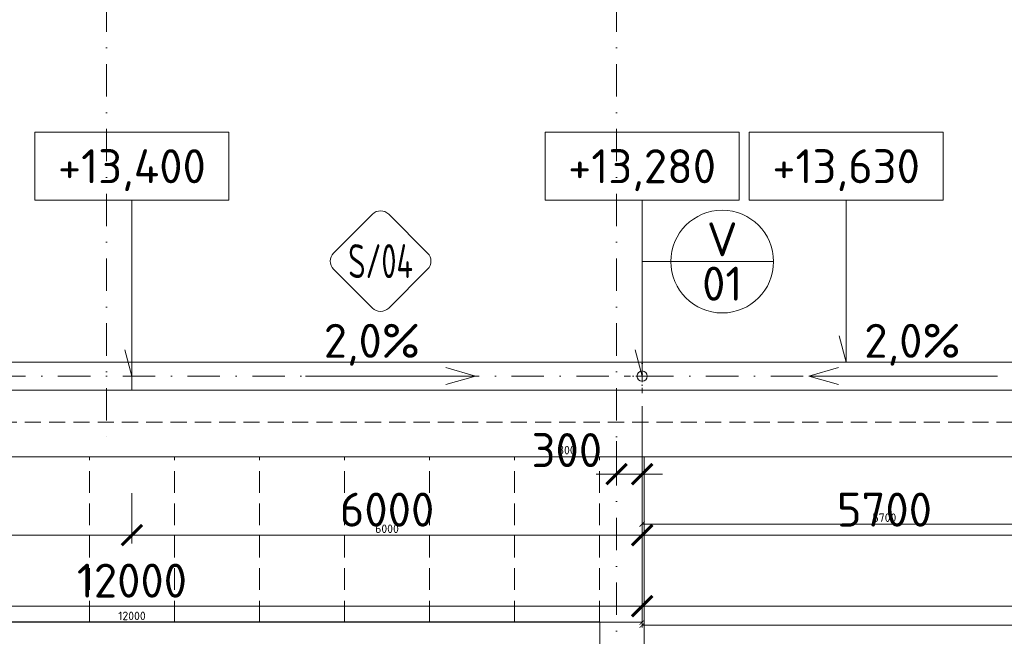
# Model space of a CAD drawing. Header units: millimetres. Extents: x -916886 to 3713765, y -2985421 to 1675785.
# Tile 144 of 256: x 131530 to 143110, y 174240 to 181491. Entities that reach past the tile are written whole.
import ezdxf
from ezdxf import colors
from ezdxf.entities.mleader import LeaderData, LeaderLine
from ezdxf.enums import TextEntityAlignment as Align
from ezdxf.math import Vec2, Vec3

# ---------------------------------------------------------------- set-up
doc = ezdxf.new("R2010")
doc.units = ezdxf.units.MM
for name, pattern in [('CENTERX2', [101.6, 63.5, -12.7, 12.7, -12.7]), ('DASHDOT', [25.4, 12.7, -6.35, 0, -6.35]), ('ČÁRKOVANÁ', [19.05, 12.7, -6.35])]:
    doc.linetypes.add(name, pattern=pattern)
doc.layers.get('Defpoints').update_dxf_attribs({"color": 8})
for name, color, linetype, lineweight in [('A99_N_kce-pohl', 1, 'Continuous', 9), ('A99_N_koty-200', 5, 'Continuous', 5), ('A99_N_koty-200 @ 200', 5, 'Continuous', 5), ('A99_N_koty-200 @ 50 (2)', 5, 'Continuous', 5), ('A99_N_koty-vysk', 160, 'Continuous', 9), ('A99_N_txt-popis-50 @ 200', 240, 'Continuous', 9), ('A99_N_znaceni 200', 5, 'Continuous', 5), ('A99_S_osy', 1, 'CENTERX2', 5)]:
    doc.layers.add(name, color=color, linetype=linetype, lineweight=lineweight)
doc.styles.add('A99_kota', font='isocpeur.ttf', dxfattribs={"height": 2})
doc.styles.add('A99_popis', font='isocpeur.ttf')
doc.styles.add('ad_popis 100', font='isocpeur.ttf', dxfattribs={"height": 200})
doc.dimstyles.new('A99_kota_200 new', dxfattribs={"dimscale": 200, "dimtxt": 2, "dimasz": 1.2, "dimexe": 0.5, "dimexo": 1.5, "dimgap": 0.5, "dimtad": 1, "dimdec": 0, "dimzin": 3, "dimdsep": 46, "dimtxsty": 'A99_kota', "dimblk": 'ARCHTICK', "dimcen": 2.5, "dimazin": 2, "dimtfac": 0.75, "dimtdec": 0, "dimtix": 1, "dimtmove": 2, "dimatfit": 0, "dimfxl": 0, "dimtolj": 1, "dimtzin": 0, "dimlwd": 5, "dimlwe": 5, "dimarcsym": 0})

# ---------------------------------------------------------------- blocks, each defined once
blk = doc.blocks.new('_ArchTick')
at = {"color": 0, "linetype": 'ByBlock', "const_width": 0.15}
blk.add_lwpolyline([(-0.5, -0.5), (0.5, 0.5)], dxfattribs=at)
blk = doc.blocks.new('*D3750')
at = {"layer": 'A99_N_koty-200', "color": 0, "linetype": 'Continuous', "lineweight": 5, "transparency": 16777216}
for p, q in [((138850, 176947.5), (138850, 176047.5)), ((138550, 176535), (138550, 176047.5)), ((138550, 176147.5), (138310, 176147.5)), ((138550, 176147.5), (138850, 176147.5)), ((138850, 176147.5), (139090, 176147.5))]:
    blk.add_line(p, q, dxfattribs=at)
at = {"layer": 'Defpoints', "color": 0, "linetype": 'Continuous', "lineweight": 0, "transparency": 16777216}
for p in [(138850, 177300), (138550, 176835), (138850, 176147.5)]:
    blk.add_point(p, dxfattribs=at)
at = {"layer": 'A99_N_koty-200', "color": 0, "linetype": 'Continuous', "lineweight": 5, "transparency": 16777216, "xscale": 240, "yscale": 240, "zscale": 240}
blk.add_blockref('_ArchTick', (138550, 176147.5), dxfattribs=at)
at = {"layer": 'A99_N_koty-200', "color": 0, "linetype": 'Continuous', "lineweight": 5, "transparency": 16777216, "xscale": 240, "yscale": 240, "zscale": 240, "rotation": 180}
blk.add_blockref('_ArchTick', (138850, 176147.5), dxfattribs=at)
at = {"layer": 'A99_N_koty-200', "color": 0, "linetype": 'Continuous', "transparency": 16777216, "insert": (137965, 176430), "char_height": 400, "attachment_point": 5, "style": 'A99_kota'}
blk.add_mtext('\\A1;300', dxfattribs=at)
blk = doc.blocks.new('*D3751')
at = {"layer": 'A99_N_koty-200', "color": 0, "linetype": 'Continuous', "lineweight": 5, "transparency": 16777216}
for p, q in [((138550, 176347.5), (138550, 176122.5)), ((138850, 176347.5), (138850, 176122.5)), ((138550, 176147.5), (138490, 176147.5)), ((138550, 176147.5), (138850, 176147.5)), ((138850, 176147.5), (138910, 176147.5))]:
    blk.add_line(p, q, dxfattribs=at)
at = {"layer": 'Defpoints', "color": 0, "linetype": 'Continuous', "lineweight": 0, "transparency": 16777216}
for p in [(138850, 177300), (138550, 176835), (138850, 176147.5)]:
    blk.add_point(p, dxfattribs=at)
at = {"layer": 'A99_N_koty-200', "color": 0, "linetype": 'Continuous', "lineweight": 5, "transparency": 16777216, "xscale": 60, "yscale": 60, "zscale": 60}
blk.add_blockref('_ArchTick', (138550, 176147.5), dxfattribs=at)
at = {"layer": 'A99_N_koty-200', "color": 0, "linetype": 'Continuous', "lineweight": 5, "transparency": 16777216, "xscale": 60, "yscale": 60, "zscale": 60, "rotation": 180}
blk.add_blockref('_ArchTick', (138850, 176147.5), dxfattribs=at)
at = {"layer": 'A99_N_koty-200', "color": 0, "linetype": 'Continuous', "transparency": 16777216, "insert": (137965, 176430), "char_height": 100, "attachment_point": 5, "style": 'A99_kota'}
blk.add_mtext('\\A1;300', dxfattribs=at)
blk = doc.blocks.new('*D3753')
at = {"layer": 'A99_N_koty-200', "color": 0, "linetype": 'Continuous', "lineweight": 5, "transparency": 16777216}
for p, q in [((126850, 175395), (126850, 174495)), ((138850, 175395), (138850, 174495)), ((126850, 174595), (138850, 174595))]:
    blk.add_line(p, q, dxfattribs=at)
at = {"layer": 'Defpoints', "color": 0, "linetype": 'Continuous', "lineweight": 0, "transparency": 16777216}
for p in [(126850, 177300), (138850, 176835), (138850, 174595)]:
    blk.add_point(p, dxfattribs=at)
at = {"layer": 'A99_N_koty-200', "color": 0, "linetype": 'Continuous', "lineweight": 5, "transparency": 16777216, "xscale": 240, "yscale": 240, "zscale": 240, "rotation": 180}
blk.add_blockref('_ArchTick', (126850, 174595), dxfattribs=at)
at = {"layer": 'A99_N_koty-200', "color": 0, "linetype": 'Continuous', "lineweight": 5, "transparency": 16777216, "xscale": 240, "yscale": 240, "zscale": 240}
blk.add_blockref('_ArchTick', (138850, 174595), dxfattribs=at)
at = {"layer": 'A99_N_koty-200', "color": 0, "linetype": 'Continuous', "transparency": 16777216, "insert": (132850, 174895), "char_height": 400, "attachment_point": 5, "style": 'A99_kota'}
blk.add_mtext('\\A1;12000', dxfattribs=at)
blk = doc.blocks.new('*D3754')
at = {"layer": 'A99_N_koty-200', "color": 0, "linetype": 'Continuous', "lineweight": 5, "transparency": 16777216}
for p, q in [((126850, 174605), (126850, 174380)), ((138850, 174605), (138850, 174380)), ((126850, 174405), (138850, 174405))]:
    blk.add_line(p, q, dxfattribs=at)
at = {"layer": 'Defpoints', "color": 0, "linetype": 'Continuous', "lineweight": 0, "transparency": 16777216}
for p in [(126850, 177300), (138850, 176835), (138850, 174405)]:
    blk.add_point(p, dxfattribs=at)
at = {"layer": 'A99_N_koty-200', "color": 0, "linetype": 'Continuous', "lineweight": 5, "transparency": 16777216, "xscale": 60, "yscale": 60, "zscale": 60, "rotation": 180}
blk.add_blockref('_ArchTick', (126850, 174405), dxfattribs=at)
at = {"layer": 'A99_N_koty-200', "color": 0, "linetype": 'Continuous', "lineweight": 5, "transparency": 16777216, "xscale": 60, "yscale": 60, "zscale": 60}
blk.add_blockref('_ArchTick', (138850, 174405), dxfattribs=at)
at = {"layer": 'A99_N_koty-200', "color": 0, "linetype": 'Continuous', "transparency": 16777216, "insert": (132850, 174480), "char_height": 100, "attachment_point": 5, "style": 'A99_kota'}
blk.add_mtext('\\A1;12000', dxfattribs=at)
blk = doc.blocks.new('*D3756')
at = {"layer": 'A99_N_koty-200', "color": 0, "linetype": 'Continuous', "lineweight": 5, "transparency": 16777216}
for p, q in [((132850, 175925), (132850, 175330)), ((138850, 175925), (138850, 175330)), ((138850, 175430), (132850, 175430))]:
    blk.add_line(p, q, dxfattribs=at)
at = {"layer": 'Defpoints', "color": 0, "linetype": 'Continuous', "lineweight": 0, "transparency": 16777216}
for p in [(132850, 176225), (138850, 176225), (132850, 175430)]:
    blk.add_point(p, dxfattribs=at)
at = {"layer": 'A99_N_koty-200', "color": 0, "linetype": 'Continuous', "lineweight": 5, "transparency": 16777216, "xscale": 240, "yscale": 240, "zscale": 240, "rotation": 180}
blk.add_blockref('_ArchTick', (132850, 175430), dxfattribs=at)
at = {"layer": 'A99_N_koty-200', "color": 0, "linetype": 'Continuous', "lineweight": 5, "transparency": 16777216, "xscale": 240, "yscale": 240, "zscale": 240}
blk.add_blockref('_ArchTick', (138850, 175430), dxfattribs=at)
at = {"layer": 'A99_N_koty-200', "color": 0, "linetype": 'Continuous', "transparency": 16777216, "insert": (135850, 175730), "char_height": 400, "attachment_point": 5, "style": 'A99_kota'}
blk.add_mtext('\\A1;6000', dxfattribs=at)
blk = doc.blocks.new('*D3757')
at = {"layer": 'A99_N_koty-200', "color": 0, "linetype": 'Continuous', "lineweight": 5, "transparency": 16777216}
for p, q in [((132850, 175630), (132850, 175405)), ((138850, 175630), (138850, 175405)), ((138850, 175430), (132850, 175430))]:
    blk.add_line(p, q, dxfattribs=at)
at = {"layer": 'Defpoints', "color": 0, "linetype": 'Continuous', "lineweight": 0, "transparency": 16777216}
for p in [(132850, 176225), (138850, 176225), (132850, 175430)]:
    blk.add_point(p, dxfattribs=at)
at = {"layer": 'A99_N_koty-200', "color": 0, "linetype": 'Continuous', "lineweight": 5, "transparency": 16777216, "xscale": 60, "yscale": 60, "zscale": 60, "rotation": 180}
blk.add_blockref('_ArchTick', (132850, 175430), dxfattribs=at)
at = {"layer": 'A99_N_koty-200', "color": 0, "linetype": 'Continuous', "lineweight": 5, "transparency": 16777216, "xscale": 60, "yscale": 60, "zscale": 60}
blk.add_blockref('_ArchTick', (138850, 175430), dxfattribs=at)
at = {"layer": 'A99_N_koty-200', "color": 0, "linetype": 'Continuous', "transparency": 16777216, "insert": (135850, 175505), "char_height": 100, "attachment_point": 5, "style": 'A99_kota'}
blk.add_mtext('\\A1;6000', dxfattribs=at)
blk = doc.blocks.new('*U62')
at = {"color": 0, "linetype": 'ByBlock'}
for p, q in [((5.7, -4), (5.7, -14.35)), ((5.7, -14.35), (5.286, -12.805))]:
    blk.add_line(p, q, dxfattribs=at)
blk.add_lwpolyline([(0, -4), (11.4, -4), (11.4, 0), (0, 0)], close=True, dxfattribs=at)
at = {"color": 0, "linetype": 'ByBlock', "style": 'A99_kota'}
for tag, p in [('VYSKA', (5.7, -2.241)), ('VYSKA_POPIS1', (5.7, -6.041)), ('VYSKA_POPIS2', (5.9, -9.541)), ('VYSKA_POPIS3', (5.9, -13.041))]:
    blk.add_attdef(tag, text='', height=2, dxfattribs=at).set_placement(p, align=Align.MIDDLE)
blk = doc.blocks.new('*D3801')
at = {"layer": 'A99_N_koty-200', "color": 0, "linetype": 'Continuous', "lineweight": 5, "transparency": 16777216}
for p, q in [((126850, 175925), (126850, 175330)), ((132850, 175925), (132850, 175330)), ((126850, 175430), (132850, 175430))]:
    blk.add_line(p, q, dxfattribs=at)
at = {"layer": 'Defpoints', "color": 0, "linetype": 'Continuous', "lineweight": 0, "transparency": 16777216}
for p in [(126850, 176225), (132850, 176225), (132850, 175430)]:
    blk.add_point(p, dxfattribs=at)
at = {"layer": 'A99_N_koty-200', "color": 0, "linetype": 'Continuous', "lineweight": 5, "transparency": 16777216, "xscale": 240, "yscale": 240, "zscale": 240, "rotation": 180}
blk.add_blockref('_ArchTick', (126850, 175430), dxfattribs=at)
at = {"layer": 'A99_N_koty-200', "color": 0, "linetype": 'Continuous', "lineweight": 5, "transparency": 16777216, "xscale": 240, "yscale": 240, "zscale": 240}
blk.add_blockref('_ArchTick', (132850, 175430), dxfattribs=at)
at = {"layer": 'A99_N_koty-200', "color": 0, "linetype": 'Continuous', "transparency": 16777216, "insert": (129850, 175730), "char_height": 400, "attachment_point": 5, "style": 'A99_kota'}
blk.add_mtext('\\A1;6000', dxfattribs=at)
blk = doc.blocks.new('*D3802')
at = {"layer": 'A99_N_koty-200', "color": 0, "linetype": 'Continuous', "lineweight": 5, "transparency": 16777216}
for p, q in [((126850, 175630), (126850, 175405)), ((132850, 175630), (132850, 175405)), ((126850, 175430), (132850, 175430))]:
    blk.add_line(p, q, dxfattribs=at)
at = {"layer": 'Defpoints', "color": 0, "linetype": 'Continuous', "lineweight": 0, "transparency": 16777216}
for p in [(126850, 176225), (132850, 176225), (132850, 175430)]:
    blk.add_point(p, dxfattribs=at)
at = {"layer": 'A99_N_koty-200', "color": 0, "linetype": 'Continuous', "lineweight": 5, "transparency": 16777216, "xscale": 60, "yscale": 60, "zscale": 60, "rotation": 180}
blk.add_blockref('_ArchTick', (126850, 175430), dxfattribs=at)
at = {"layer": 'A99_N_koty-200', "color": 0, "linetype": 'Continuous', "lineweight": 5, "transparency": 16777216, "xscale": 60, "yscale": 60, "zscale": 60}
blk.add_blockref('_ArchTick', (132850, 175430), dxfattribs=at)
at = {"layer": 'A99_N_koty-200', "color": 0, "linetype": 'Continuous', "transparency": 16777216, "insert": (129850, 175505), "char_height": 100, "attachment_point": 5, "style": 'A99_kota'}
blk.add_mtext('\\A1;6000', dxfattribs=at)
blk = doc.blocks.new('*D3858')
at = {"layer": 'A99_N_koty-200', "color": 0, "linetype": 'Continuous', "lineweight": 5, "transparency": 16777216}
for p, q in [((138850, 175395), (138850, 174495)), ((150250, 175395), (150250, 174495)), ((138850, 174595), (150250, 174595))]:
    blk.add_line(p, q, dxfattribs=at)
at = {"layer": 'Defpoints', "color": 0, "linetype": 'Continuous', "lineweight": 0, "transparency": 16777216}
for p in [(138850, 176800), (150250, 176800), (150250, 174595)]:
    blk.add_point(p, dxfattribs=at)
at = {"layer": 'A99_N_koty-200', "color": 0, "linetype": 'Continuous', "lineweight": 5, "transparency": 16777216, "xscale": 240, "yscale": 240, "zscale": 240, "rotation": 180}
blk.add_blockref('_ArchTick', (138850, 174595), dxfattribs=at)
at = {"layer": 'A99_N_koty-200', "color": 0, "linetype": 'Continuous', "lineweight": 5, "transparency": 16777216, "xscale": 240, "yscale": 240, "zscale": 240}
blk.add_blockref('_ArchTick', (150250, 174595), dxfattribs=at)
at = {"layer": 'A99_N_koty-200', "color": 0, "linetype": 'Continuous', "transparency": 16777216, "insert": (144550, 174895), "char_height": 400, "attachment_point": 5, "style": 'A99_kota'}
blk.add_mtext('\\A1;11400', dxfattribs=at)
blk = doc.blocks.new('*D3859')
at = {"layer": 'A99_N_koty-200', "color": 0, "linetype": 'Continuous', "lineweight": 5, "transparency": 16777216}
for p, q in [((138850, 174570), (138850, 174345)), ((150250, 174570), (150250, 174345)), ((138850, 174370), (150250, 174370))]:
    blk.add_line(p, q, dxfattribs=at)
at = {"layer": 'Defpoints', "color": 0, "linetype": 'Continuous', "lineweight": 0, "transparency": 16777216}
for p in [(138850, 176800), (150250, 176800), (150250, 174370)]:
    blk.add_point(p, dxfattribs=at)
at = {"layer": 'A99_N_koty-200', "color": 0, "linetype": 'Continuous', "lineweight": 5, "transparency": 16777216, "xscale": 60, "yscale": 60, "zscale": 60, "rotation": 180}
blk.add_blockref('_ArchTick', (138850, 174370), dxfattribs=at)
at = {"layer": 'A99_N_koty-200', "color": 0, "linetype": 'Continuous', "lineweight": 5, "transparency": 16777216, "xscale": 60, "yscale": 60, "zscale": 60}
blk.add_blockref('_ArchTick', (150250, 174370), dxfattribs=at)
at = {"layer": 'A99_N_koty-200', "color": 0, "linetype": 'Continuous', "transparency": 16777216, "insert": (144550, 174445), "char_height": 100, "attachment_point": 5, "style": 'A99_kota'}
blk.add_mtext('\\A1;11400', dxfattribs=at)
blk = doc.blocks.new('*D3864')
at = {"layer": 'A99_N_koty-200', "color": 0, "linetype": 'Continuous', "lineweight": 5, "transparency": 16777216}
for p, q in [((144550, 176230), (144550, 175330)), ((138850, 176055), (138850, 175330)), ((138850, 175430), (144550, 175430))]:
    blk.add_line(p, q, dxfattribs=at)
at = {"layer": 'Defpoints', "color": 0, "linetype": 'Continuous', "lineweight": 0, "transparency": 16777216}
for p in [(144550, 176810), (138850, 176355), (144550, 175430)]:
    blk.add_point(p, dxfattribs=at)
at = {"layer": 'A99_N_koty-200', "color": 0, "linetype": 'Continuous', "lineweight": 5, "transparency": 16777216, "xscale": 240, "yscale": 240, "zscale": 240, "rotation": 180}
blk.add_blockref('_ArchTick', (138850, 175430), dxfattribs=at)
at = {"layer": 'A99_N_koty-200', "color": 0, "linetype": 'Continuous', "lineweight": 5, "transparency": 16777216, "xscale": 240, "yscale": 240, "zscale": 240}
blk.add_blockref('_ArchTick', (144550, 175430), dxfattribs=at)
at = {"layer": 'A99_N_koty-200', "color": 0, "linetype": 'Continuous', "transparency": 16777216, "insert": (141700, 175730), "char_height": 400, "attachment_point": 5, "style": 'A99_kota'}
blk.add_mtext('\\A1;5700', dxfattribs=at)
blk = doc.blocks.new('*D3865')
at = {"layer": 'A99_N_koty-200', "color": 0, "linetype": 'Continuous', "lineweight": 5, "transparency": 16777216}
for p, q in [((138850, 175760), (138850, 175535)), ((144550, 175760), (144550, 175535)), ((138850, 175560), (144550, 175560))]:
    blk.add_line(p, q, dxfattribs=at)
at = {"layer": 'Defpoints', "color": 0, "linetype": 'Continuous', "lineweight": 0, "transparency": 16777216}
for p in [(144550, 176810), (138850, 176355), (144550, 175560)]:
    blk.add_point(p, dxfattribs=at)
at = {"layer": 'A99_N_koty-200', "color": 0, "linetype": 'Continuous', "lineweight": 5, "transparency": 16777216, "xscale": 60, "yscale": 60, "zscale": 60, "rotation": 180}
blk.add_blockref('_ArchTick', (138850, 175560), dxfattribs=at)
at = {"layer": 'A99_N_koty-200', "color": 0, "linetype": 'Continuous', "lineweight": 5, "transparency": 16777216, "xscale": 60, "yscale": 60, "zscale": 60}
blk.add_blockref('_ArchTick', (144550, 175560), dxfattribs=at)
at = {"layer": 'A99_N_koty-200', "color": 0, "linetype": 'Continuous', "transparency": 16777216, "insert": (141700, 175635), "char_height": 100, "attachment_point": 5, "style": 'A99_kota'}
blk.add_mtext('\\A1;5700', dxfattribs=at)
blk = doc.blocks.new('*U94')
at = {"color": 0}
for p, q in [((-0.721, 4.139), (-4.149, 0.711)), ((4.139, 0.711), (0.711, 4.139)), ((-4.149, -0.721), (-0.721, -4.149)), ((0.711, -4.149), (4.139, -0.721))]:
    blk.add_line(p, q, dxfattribs=at)
for centre, start, end in [((-0.005, 3.424), 45, 135), ((-3.433, -0.005), 135, 225), ((3.424, -0.005), 315, 45), ((-0.005, -3.433), 225, 315)]:
    blk.add_arc(centre, 1.012, start, end, dxfattribs=at)
at = {"color": 0, "linetype": 'ByBlock', "style": 'A99_popis', "width": 0.953108}
blk.add_attdef('SKLADBA', text='', height=3, rotation=0.01026, dxfattribs=at).set_placement((-2.863, -1.506), (2.855, -1.505), align=Align.FIT)
blk = doc.blocks.new('*U20')
at = {"color": 0, "linetype": 'ByBlock'}
blk.add_line((-3.02, 0), (3.02, 0), dxfattribs=at)
blk.add_circle((0, 0), 3.02, dxfattribs=at)
at = {"color": 0, "linetype": 'ByBlock', "style": 'A99_popis'}
for tag, p in [('KATEGORIE', (0, 1.31)), ('PRVEK', (0, -1.298))]:
    blk.add_attdef(tag, text='', height=2, dxfattribs=at).set_placement(p, align=Align.MIDDLE_CENTER)
blk = doc.blocks.new('*U125')
at = {"color": 0, "linetype": 'ByBlock'}
for p, q in [((5.7, -4), (5.7, -13.525)), ((5.7, -13.525), (5.286, -11.98))]:
    blk.add_line(p, q, dxfattribs=at)
blk.add_lwpolyline([(0, -4), (11.4, -4), (11.4, 0), (0, 0)], close=True, dxfattribs=at)
at = {"color": 0, "linetype": 'ByBlock', "style": 'A99_kota'}
for tag, p in [('VYSKA', (5.7, -2.241)), ('VYSKA_POPIS1', (5.7, -6.041)), ('VYSKA_POPIS2', (5.9, -9.541)), ('VYSKA_POPIS3', (5.9, -13.041))]:
    blk.add_attdef(tag, text='', height=2, dxfattribs=at).set_placement(p, align=Align.MIDDLE)
blk = doc.blocks.new('*U4934')
at = {"layer": 'A99_N_koty-200 @ 200', "linetype": 'Continuous'}
dim = blk.add_linear_dim(base=(138850, 176147.5), p1=(138550, 176835), p2=(138850, 177300), dimstyle='A99_kota_200 new', override={"dimscale": 200, "dimtix": 1, "dimtofl": 1, "dimtmove": 2, "dimatfit": 0}, dxfattribs=at)
dim.commit()
dim.dimension.update_dxf_attribs({"geometry": '*D3750', "text_midpoint": (137965, 176430), "dimtype": 128})
at = {"layer": 'A99_N_koty-200 @ 50 (2)', "linetype": 'Continuous'}
dim = blk.add_linear_dim(base=(138850, 176147.5), p1=(138550, 176835), p2=(138850, 177300), dimstyle='A99_kota_200 new', override={"dimscale": 50, "dimtix": 1, "dimtofl": 1, "dimtmove": 2, "dimatfit": 0}, dxfattribs=at)
dim.commit()
dim.dimension.update_dxf_attribs({"geometry": '*D3751', "text_midpoint": (137965, 176430), "dimtype": 128})
blk = doc.blocks.new('*U4935')
at = {"layer": 'A99_N_koty-200 @ 200', "linetype": 'Continuous'}
dim = blk.add_linear_dim(base=(138850, 174595), p1=(126850, 177300), p2=(138850, 176835), dimstyle='A99_kota_200 new', override={"dimscale": 200, "dimtix": 1, "dimtofl": 1, "dimtmove": 2, "dimatfit": 0}, dxfattribs=at)
dim.commit()
dim.dimension.update_dxf_attribs({"geometry": '*D3753', "text_midpoint": (132850, 174895)})
at = {"layer": 'A99_N_koty-200 @ 50 (2)', "linetype": 'Continuous'}
dim = blk.add_linear_dim(base=(138850, 174405), p1=(126850, 177300), p2=(138850, 176835), dimstyle='A99_kota_200 new', override={"dimscale": 50, "dimtix": 1, "dimtofl": 1, "dimtmove": 2, "dimatfit": 0}, dxfattribs=at)
dim.commit()
dim.dimension.update_dxf_attribs({"geometry": '*D3754', "text_midpoint": (132850, 174480)})
blk = doc.blocks.new('*U4936')
at = {"layer": 'A99_N_koty-200 @ 200', "linetype": 'Continuous'}
dim = blk.add_linear_dim(base=(132850, 175430), p1=(138850, 176225), p2=(132850, 176225), angle=180, dimstyle='A99_kota_200 new', override={"dimscale": 200, "dimtix": 1, "dimtofl": 1, "dimtmove": 2, "dimatfit": 0}, dxfattribs=at)
dim.commit()
dim.dimension.update_dxf_attribs({"geometry": '*D3756', "text_midpoint": (135850, 175730)})
at = {"layer": 'A99_N_koty-200 @ 50 (2)', "linetype": 'Continuous'}
dim = blk.add_linear_dim(base=(132850, 175430), p1=(138850, 176225), p2=(132850, 176225), angle=180, dimstyle='A99_kota_200 new', override={"dimscale": 50, "dimtix": 1, "dimtofl": 1, "dimtmove": 2, "dimatfit": 0}, dxfattribs=at)
dim.commit()
dim.dimension.update_dxf_attribs({"geometry": '*D3757', "text_midpoint": (135850, 175505)})
blk = doc.blocks.new('*U4951')
at = {"layer": 'A99_N_koty-200 @ 200', "linetype": 'Continuous'}
dim = blk.add_linear_dim(base=(132850, 175430), p1=(126850, 176225), p2=(132850, 176225), dimstyle='A99_kota_200 new', override={"dimscale": 200, "dimtix": 1, "dimtofl": 1, "dimtmove": 2, "dimatfit": 0}, dxfattribs=at)
dim.commit()
dim.dimension.update_dxf_attribs({"geometry": '*D3801', "text_midpoint": (129850, 175730)})
at = {"layer": 'A99_N_koty-200 @ 50 (2)', "linetype": 'Continuous'}
dim = blk.add_linear_dim(base=(132850, 175430), p1=(126850, 176225), p2=(132850, 176225), dimstyle='A99_kota_200 new', override={"dimscale": 50, "dimtix": 1, "dimtofl": 1, "dimtmove": 2, "dimatfit": 0}, dxfattribs=at)
dim.commit()
dim.dimension.update_dxf_attribs({"geometry": '*D3802', "text_midpoint": (129850, 175505)})
blk = doc.blocks.new('*U4970')
at = {"layer": 'A99_N_koty-200 @ 200', "linetype": 'Continuous'}
dim = blk.add_linear_dim(base=(150250, 174595), p1=(138850, 176800), p2=(150250, 176800), dimstyle='A99_kota_200 new', override={"dimscale": 200, "dimtix": 1, "dimtofl": 1, "dimtmove": 2, "dimatfit": 0}, dxfattribs=at)
dim.commit()
dim.dimension.update_dxf_attribs({"geometry": '*D3858', "text_midpoint": (144550, 174895)})
at = {"layer": 'A99_N_koty-200 @ 50 (2)', "linetype": 'Continuous'}
dim = blk.add_linear_dim(base=(150250, 174370), p1=(138850, 176800), p2=(150250, 176800), dimstyle='A99_kota_200 new', override={"dimscale": 50, "dimtix": 1, "dimtofl": 1, "dimtmove": 2, "dimatfit": 0}, dxfattribs=at)
dim.commit()
dim.dimension.update_dxf_attribs({"geometry": '*D3859', "text_midpoint": (144550, 174445)})
blk = doc.blocks.new('*U4972')
at = {"layer": 'A99_N_koty-200 @ 200', "linetype": 'Continuous'}
dim = blk.add_linear_dim(base=(144550, 175430), p1=(138850, 176355), p2=(144550, 176810), dimstyle='A99_kota_200 new', override={"dimscale": 200, "dimtix": 1, "dimtofl": 1, "dimtmove": 2, "dimatfit": 0}, dxfattribs=at)
dim.commit()
dim.dimension.update_dxf_attribs({"geometry": '*D3864', "text_midpoint": (141700, 175730)})
at = {"layer": 'A99_N_koty-200 @ 50 (2)', "linetype": 'Continuous'}
dim = blk.add_linear_dim(base=(144550, 175560), p1=(138850, 176355), p2=(144550, 176810), dimstyle='A99_kota_200 new', override={"dimscale": 50, "dimtix": 1, "dimtofl": 1, "dimtmove": 2, "dimatfit": 0}, dxfattribs=at)
dim.commit()
dim.dimension.update_dxf_attribs({"geometry": '*D3865', "text_midpoint": (141700, 175635)})

msp = doc.modelspace()

# ---------------------------------------------------------------- linework, layer by layer
at = {"layer": 'A99_N_kce-pohl', "linetype": 'ČÁRKOVANÁ', "lineweight": 9, "ltscale": 15}
msp.add_line((5860, 176760), (150690, 176760), dxfattribs=at)
at = {"layer": 'A99_N_kce-pohl', "linetype": 'Continuous', "lineweight": 9, "ltscale": 25}
msp.add_line((138875.5, 176350), (151100, 176350), dxfattribs=at)
at = {"layer": 'A99_N_kce-pohl', "linetype": 'Continuous', "ltscale": 25}
msp.add_lwpolyline([(150690, 177135), (150690, 177465), (6000, 177465), (6000, 177135)], close=True, dxfattribs=at)
for points in [[(132850, 177135), (132850, 177465)], [(7180, 174440), (-650, 174440), (-650, 148960), (138875, 148960), (138875, 176350)]]:
    msp.add_lwpolyline(points, dxfattribs=at)
at = {"layer": 'A99_N_kce-pohl', "linetype": 'DASHDOT', "lineweight": 5, "ltscale": 5}
for points in [[(138850, 177100), (138850, 177500)], [(138650, 177300), (139050, 177300)]]:
    msp.add_lwpolyline(points, dxfattribs=at)
at = {"layer": 'A99_N_kce-pohl', "linetype": 'Continuous', "lineweight": 9, "ltscale": 15}
msp.add_lwpolyline([(138875.5, 176350), (7180, 176350)], dxfattribs=at)
at = {"layer": 'A99_N_kce-pohl', "color": 30, "linetype": 'ČÁRKOVANÁ', "lineweight": 5, "ltscale": 20, "true_color": 0xff6e3d}
for points in [[(132350, 174405), (132350, 176350)], [(133350, 174405), (133350, 176350)], [(134350, 174405), (134350, 176350)], [(135350, 174405), (135350, 176350)], [(136350, 174405), (136350, 176350)], [(137350, 174405), (137350, 176350)], [(138350, 174405), (138350, 176350)]]:
    msp.add_lwpolyline(points, dxfattribs=at)
at = {"layer": 'A99_N_kce-pohl', "color": 1, "linetype": 'Continuous', "lineweight": 9, "ltscale": 25}
msp.add_lwpolyline([(138352.5, 174145), (138352.5, 174410), (7350, 174410), (7350, 174145)], close=True, dxfattribs=at)
at = {"layer": 'A99_N_kce-pohl', "linetype": 'Continuous'}
msp.add_circle((138850, 177300), 60, dxfattribs=at)
at = {"layer": 'A99_N_koty-vysk'}
for points in [[(136890, 177300), (134890, 177300)], [(136890, 177300), (136540, 177400)], [(136890, 177300), (136540, 177200)], [(140810, 177300), (141160, 177400)], [(140810, 177300), (142810, 177300)], [(140810, 177300), (141160, 177200)]]:
    msp.add_lwpolyline(points, dxfattribs=at)
at = {"layer": 'A99_N_znaceni 200'}
msp.add_lwpolyline([(139188.5, 178646.5), (138850, 178646.5)], dxfattribs=at)
at = {"layer": 'A99_S_osy', "linetype": 'DASHDOT', "lineweight": 5, "ltscale": 30}
for points in [[(132550, 264800), (132550, 176462.5)], [(138550, 264800), (138550, 146890)], [(177325, 177300), (4375, 177300)]]:
    msp.add_lwpolyline(points, dxfattribs=at)

# ---------------------------------------------------------------- block references
at = {"layer": 'A99_N_koty-200', "color": 4, "linetype": 'Continuous', "lineweight": 0}
for name in ['*U4935', '*U4934', '*U4972', '*U4970', '*U4951', '*U4936']:
    msp.add_blockref(name, (0, 0), dxfattribs=at)
at = {"layer": 'A99_N_koty-vysk', "xscale": 200, "yscale": 200, "zscale": 200}
for name, p, values in [('*U62', (131710, 180170), {'VYSKA': '+13,400'}), ('*U62', (137710, 180170), {'VYSKA': '+13,280'}), ('*U125', (140110, 180170), {'VYSKA': '+13,630'})]:
    msp.add_blockref(name, p, dxfattribs=at).add_auto_attribs(values)
at = {"layer": 'A99_N_znaceni 200', "lineweight": 5}
ref = msp.add_blockref('*U94', (135775, 178652.5), dxfattribs=dict(at, xscale=133.3, yscale=133.3, zscale=133.3))
ref.add_attrib('SKLADBA', 'S/04', dxfattribs={"layer": '0', "color": 0, "linetype": 'ByBlock', "height": 400, "rotation": 0.01026, "style": 'A99_popis', "width": 0.635246}).set_placement((135393.3, 178451.8), (136155.6, 178451.9), align=Align.FIT)
at = {"layer": 'A99_N_znaceni 200', "xscale": 200, "yscale": 200, "zscale": 200}
msp.add_blockref('*U20', (139792.5, 178646.5), dxfattribs=at).add_auto_attribs({'KATEGORIE': 'V', 'PRVEK': '01'})

# ---------------------------------------------------------------- texts
at = {"layer": 'A99_N_koty-vysk', "char_height": 400, "style": 'ad_popis 100'}
for insert, attachment_point in [((136237, 177915), 3), ((141463, 177915), 1)]:
    msp.add_mtext_dynamic_manual_height_columns('2,0%', width=673.852, gutter_width=2000, heights=[0], dxfattribs=dict(at, insert=insert, attachment_point=attachment_point))

# ---------------------------------------------------------------- leaders
at = {"layer": 'A99_N_txt-popis-50 @ 200', "lineweight": 9}
ml = msp.add_multileader_mtext('Standard', dxfattribs=at)
ml.set_content('\\A1;{\\C256;odvodňovací žlab se nemění,\\Pna stavbě se provede kontrola}', color=1, style='A99_popis')
ml.set_leader_properties(color=256, linetype='ByLayer', lineweight=-1)
ml.build(insert=Vec2(0, 0))
ml.multileader.update_dxf_attribs({"dogleg_length": 200, "arrow_head_size": 300, "scale": 200})
ctx = ml.context
ctx.base_point, ctx.scale, ctx.char_height, ctx.arrow_head_size, ctx.landing_gap_size, ctx.plane_origin = Vec3(26627.5, 172915), 200, 400, 300, 1000, Vec3(26075, 165489.2)
notes = []
notes.append((ctx, [(0, (1, 1, 0), (25827.5, 172915), (1, 0), 800, [(0, [(25830, 174410)], 0, [])])]))
ctx.mtext.insert, ctx.mtext.width, ctx.mtext.defined_height, ctx.mtext.flow_direction = Vec3(27627.5, 173175), 7914.793, 1247.5, 5
ml = msp.add_multileader_mtext('Standard', dxfattribs=at)
ml.set_content('\\A1;{\\C256;odvodňovací žlab se nemění,\\Pna stavbě se provede kontrola}', color=1, style='A99_popis')
ml.set_leader_properties(color=256, linetype='ByLayer', lineweight=-1)
ml.build(insert=Vec2(0, 0))
ml.multileader.update_dxf_attribs({"dogleg_length": 200, "arrow_head_size": 300, "scale": 200})
ctx = ml.context
ctx.base_point, ctx.scale, ctx.char_height, ctx.arrow_head_size, ctx.landing_gap_size, ctx.plane_origin = Vec3(81607.5, 172915), 200, 400, 300, 1000, Vec3(81055, 165489.2)
notes.append((ctx, [(0, (1, 1, 0), (80807.5, 172915), (1, 0), 800, [(0, [(80810, 174410)], 0, [])])]))
ctx.mtext.insert, ctx.mtext.width, ctx.mtext.defined_height, ctx.mtext.flow_direction = Vec3(82607.5, 173175), 7914.793, 1247.5, 5
for ctx, leaders in notes:
    for number, flags, end, landing, length, lines in leaders:
        leader = LeaderData()
        leader.index, (leader.has_last_leader_line, leader.has_dogleg_vector, leader.attachment_direction) = number, flags
        leader.last_leader_point, leader.dogleg_vector, leader.dogleg_length = Vec3(end), Vec3(landing), length
        for number, points, colour, breaks in lines:
            line = LeaderLine()
            line.index, line.vertices, line.color, line.breaks = number, Vec3.list(points), colors.encode_raw_color(colour), breaks
            leader.lines.append(line)
        ctx.leaders.append(leader)

doc.saveas('drawing.dxf')
